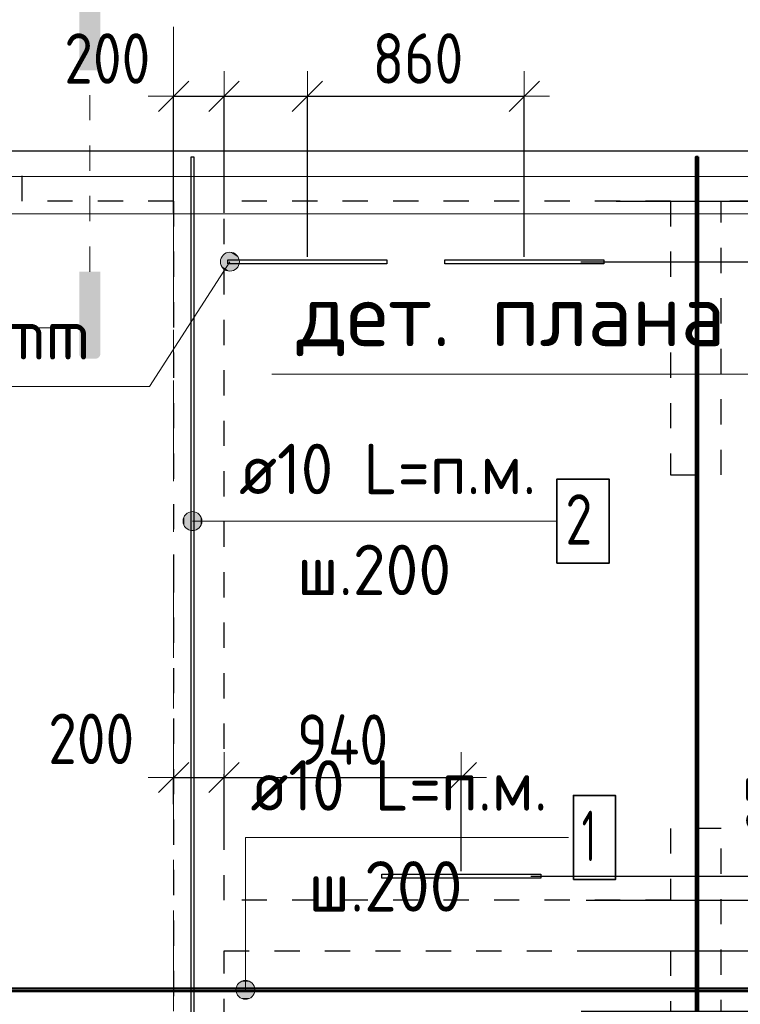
# Model space of a CAD drawing. Header units: metres. Extents: x -38 to 106, y -15 to 20.
# Tile 10 of 40: x 21.07 to 23.93, y 13.27 to 17.17. Entities that reach past the tile are written whole.
import ezdxf

# ---------------------------------------------------------------- set-up
doc = ezdxf.new("R2010")
doc.units = ezdxf.units.M
doc.header["$PDMODE"] = 65
for name, pattern in [('______11', [0.5, 0.4, -0.05, 0, -0.05]), ('______2', [0.0405, 0.03, -0.0105]), ('______5', [1.1, 0.8, -0.1, 0.1, -0.1]), ('______9', [0.1, 0, -0.1])]:
    doc.linetypes.add(name, pattern=pattern)
for name, color, linetype, lineweight in [('XR$2$Перекрытие (1)', 7, 'Continuous', 35), ('XR$3$Осевая линия (1)', 7, '______5', 13), ('XR$3$Размерная линия (1)', 7, 'Continuous', 13), ('XR$4$STANDARD_1', 7, 'Continuous', 25), ('XR$4$Арм. стержнями верхней зоны', 180, 'Continuous', 35), ('XR$4$Арм. стержнями нижней зоны', 180, 'Continuous', 35), ('XR$4$Общий слой (1)', 7, 'Continuous', 13), ('XR$4$Осевая линия (1)', 7, '______5', 13), ('XR$4$Перекрытие (1)', 7, 'Continuous', 35), ('XR$4$Текст_ общее_1', 7, 'Continuous', 13), ('XR$5$Арм.стержн. Выпуски', 180, 'Continuous', 35), ('XR$5$Осевая линия (1)', 7, '______5', 13), ('XR$5$Перекрытие (1)', 7, 'Continuous', 35), ('XR$5$Размерная линия (1)', 7, 'Continuous', 13)]:
    doc.layers.add(name, color=color, linetype=linetype, lineweight=lineweight)
doc.layers.add('XR$7$Стена_ бетон несущ.', color=7, linetype='Continuous', lineweight=70, true_color=0xb4b496)
doc.styles.add('ISOCPEUR', font='txt')
doc.dimstyles.new('DIMSTYLE_4', dxfattribs={"dimtxt": 0.2, "dimasz": 0.2, "dimexe": 0, "dimexo": 0, "dimgap": 0.1, "dimtad": 0, "dimdec": 0, "dimlfac": 1000, "dimrnd": 5, "dimzin": 12, "dimdsep": 46, "dimtxsty": 'ISOCPEUR', "dimblk1": 'ALL_ML_STRICH', "dimblk2": 'ALL_ML_STRICH', "dimsah": 1, "dimcen": 0, "dimclrd": 7, "dimclre": 256, "dimclrt": 7, "dimadec": 0, "dimazin": 0, "dimtfac": 1, "dimtdec": 0, "dimtix": 1, "dimtmove": 2, "dimatfit": 3, "dimfxl": 0, "dimtvp": 1.2, "dimtzin": 0, "dimlwd": 0, "dimlwe": -3, "dimarcsym": 0})
doc.dimstyles.new('DIMSTYLE_5', dxfattribs={"dimtxt": 0.2, "dimasz": 0.2, "dimexe": 0, "dimexo": 0, "dimgap": 0.1, "dimtad": 2, "dimdec": 0, "dimlfac": 1000, "dimrnd": 5, "dimzin": 12, "dimdsep": 46, "dimtxsty": 'ISOCPEUR', "dimblk1": 'ALL_ML_STRICH', "dimblk2": 'ALL_ML_STRICH', "dimsah": 1, "dimcen": 0, "dimclrd": 7, "dimclre": 256, "dimclrt": 7, "dimadec": 0, "dimazin": 0, "dimtfac": 1, "dimtdec": 0, "dimtix": 1, "dimtmove": 2, "dimatfit": 3, "dimfxl": 0, "dimtzin": 0, "dimlwd": 0, "dimlwe": -3, "dimarcsym": 0})
doc.dimstyles.new('DIMSTYLE_7', dxfattribs={"dimtxt": 0.2, "dimasz": 0.2, "dimexe": 0, "dimexo": 0, "dimgap": 0.1, "dimtad": 2, "dimdec": 0, "dimlfac": 1000, "dimrnd": 5, "dimzin": 12, "dimdsep": 46, "dimtxsty": 'ISOCPEUR', "dimblk1": 'ALL_ML_STRICH', "dimblk2": 'ALL_ML_STRICH', "dimsah": 1, "dimcen": 0, "dimclrd": 7, "dimclre": 256, "dimclrt": 7, "dimadec": 0, "dimazin": 0, "dimtfac": 1, "dimtdec": 0, "dimtix": 1, "dimtmove": 2, "dimatfit": 3, "dimfxl": 0, "dimtvp": 1.2, "dimtzin": 0, "dimlwd": 0, "dimlwe": -3, "dimarcsym": 0})

# ---------------------------------------------------------------- blocks, each defined once
blk = doc.blocks.new('ALL_ML_STRICH')
at = {"color": 0, "linetype": 'ByBlock', "lineweight": -2}
for p, q in [((0, -0.5), (0, 0.5)), ((-0.3, -0.3), (0.3, 0.3)), ((-1, 0), (0.5, 0))]:
    blk.add_line(p, q, dxfattribs=at)
blk = doc.blocks.new('*D35')
at = {"layer": 'DEFPOINTS', "color": 7, "linetype": 'Continuous', "lineweight": 13, "transparency": 33554687}
for p in [(18.88, 17.2823), (18.88, 16.65), (26.23, 16.65)]:
    blk.add_point(p, dxfattribs=at)
at = {"layer": 'XR$3$Размерная линия (1)', "color": 9, "linetype": 'Continuous', "lineweight": -2, "true_color": 0xc7c7c7, "transparency": 33554687}
for p, q in [((18.88, 16.67), (18.88, 17.2823)), ((26.23, 16.67), (26.23, 17.2823))]:
    blk.add_line(p, q, dxfattribs=at)
at = {"layer": 'XR$3$Размерная линия (1)', "color": 7, "linetype": 'Continuous', "lineweight": -2, "transparency": 33554687}
blk.add_line((18.88, 17.2823), (26.23, 17.2823), dxfattribs=at)
at = {"layer": 'XR$3$Размерная линия (1)', "color": 7, "linetype": 'Continuous', "lineweight": 13, "transparency": 33554687, "xscale": 0.2, "yscale": 0.2, "zscale": 0.2, "rotation": 180}
blk.add_blockref('ALL_ML_STRICH', (18.88, 17.2823), dxfattribs=at)
at = {"layer": 'XR$3$Размерная линия (1)', "color": 7, "linetype": 'Continuous', "lineweight": 13, "transparency": 33554687, "xscale": 0.2, "yscale": 0.2, "zscale": 0.2}
blk.add_blockref('ALL_ML_STRICH', (26.23, 17.2823), dxfattribs=at)
at = {"layer": 'XR$3$Размерная линия (1)', "color": 7, "linetype": 'Continuous', "lineweight": 13, "transparency": 33554687, "insert": (22.5633, 17.4323), "char_height": 0.2, "width": 0.666667, "attachment_point": 5, "style": 'ISOCPEUR'}
blk.add_mtext('\\W0.83;\\A1;{7350}', dxfattribs=at)
blk = doc.blocks.new('*D96')
at = {"layer": 'DEFPOINTS', "color": 7, "linetype": 'Continuous', "lineweight": 13, "transparency": 33554687}
for p in [(21.68, 16.8653), (21.68, 16.3839), (21.88, 16.3839)]:
    blk.add_point(p, dxfattribs=at)
at = {"layer": 'XR$5$Размерная линия (1)', "color": 9, "linetype": 'Continuous', "lineweight": -2, "true_color": 0xc7c7c7, "transparency": 33554687}
for p, q in [((21.68, 16.4039), (21.68, 16.8653)), ((21.88, 16.4039), (21.88, 16.8653))]:
    blk.add_line(p, q, dxfattribs=at)
at = {"layer": 'XR$5$Размерная линия (1)', "color": 7, "linetype": 'Continuous', "lineweight": -2, "transparency": 33554687}
blk.add_line((21.68, 16.8653), (21.88, 16.8653), dxfattribs=at)
at = {"layer": 'XR$5$Размерная линия (1)', "color": 7, "linetype": 'Continuous', "lineweight": 13, "transparency": 33554687, "xscale": 0.2, "yscale": 0.2, "zscale": 0.2, "rotation": 180}
blk.add_blockref('ALL_ML_STRICH', (21.68, 16.8653), dxfattribs=at)
at = {"layer": 'XR$5$Размерная линия (1)', "color": 7, "linetype": 'Continuous', "lineweight": 13, "transparency": 33554687, "xscale": 0.2, "yscale": 0.2, "zscale": 0.2}
blk.add_blockref('ALL_ML_STRICH', (21.88, 16.8653), dxfattribs=at)
at = {"layer": 'XR$5$Размерная линия (1)', "color": 7, "linetype": 'Continuous', "lineweight": 13, "transparency": 33554687, "insert": (21.4174, 17.0151), "char_height": 0.2, "width": 0.5, "attachment_point": 5, "style": 'ISOCPEUR'}
blk.add_mtext('\\W0.83;\\A1;{200}', dxfattribs=at)
blk = doc.blocks.new('*D97')
at = {"layer": 'DEFPOINTS', "color": 7, "linetype": 'Continuous', "lineweight": 13, "transparency": 33554687}
for p in [(21.88, 16.8653), (21.88, 16.3839), (22.2103, 16.21)]:
    blk.add_point(p, dxfattribs=at)
at = {"layer": 'XR$5$Размерная линия (1)', "color": 9, "linetype": 'Continuous', "lineweight": -2, "true_color": 0xc7c7c7, "transparency": 33554687}
for p, q in [((21.88, 16.4039), (21.88, 16.8653)), ((22.2103, 16.23), (22.2103, 16.8653))]:
    blk.add_line(p, q, dxfattribs=at)
at = {"layer": 'XR$5$Размерная линия (1)', "color": 7, "linetype": 'Continuous', "lineweight": -2, "transparency": 33554687}
blk.add_line((21.88, 16.8653), (22.2103, 16.8653), dxfattribs=at)
at = {"layer": 'XR$5$Размерная линия (1)', "color": 7, "linetype": 'Continuous', "lineweight": 13, "transparency": 33554687, "xscale": 0.2, "yscale": 0.2, "zscale": 0.2, "rotation": 180}
blk.add_blockref('ALL_ML_STRICH', (21.88, 16.8653), dxfattribs=at)
at = {"layer": 'XR$5$Размерная линия (1)', "color": 7, "linetype": 'Continuous', "lineweight": 13, "transparency": 33554687, "xscale": 0.2, "yscale": 0.2, "zscale": 0.2}
blk.add_blockref('ALL_ML_STRICH', (22.2103, 16.8653), dxfattribs=at)
at = {"layer": 'XR$5$Размерная линия (1)', "color": 7, "linetype": 'Continuous', "lineweight": 13, "transparency": 33554687, "insert": (22.3871, 17.3243), "char_height": 0.2, "width": 0.5, "attachment_point": 5, "style": 'ISOCPEUR'}
blk.add_mtext('\\W0.83;\\A1;{330}', dxfattribs=at)
blk = doc.blocks.new('*D98')
at = {"layer": 'DEFPOINTS', "color": 7, "linetype": 'Continuous', "lineweight": 13, "transparency": 33554687}
for p in [(22.2103, 16.8653), (22.2103, 16.21), (23.0703, 16.21)]:
    blk.add_point(p, dxfattribs=at)
at = {"layer": 'XR$5$Размерная линия (1)', "color": 9, "linetype": 'Continuous', "lineweight": -2, "true_color": 0xc7c7c7, "transparency": 33554687}
for p, q in [((22.2103, 16.23), (22.2103, 16.8653)), ((23.0703, 16.23), (23.0703, 16.8653))]:
    blk.add_line(p, q, dxfattribs=at)
at = {"layer": 'XR$5$Размерная линия (1)', "color": 7, "linetype": 'Continuous', "lineweight": -2, "transparency": 33554687}
blk.add_line((22.2103, 16.8653), (23.0703, 16.8653), dxfattribs=at)
at = {"layer": 'XR$5$Размерная линия (1)', "color": 7, "linetype": 'Continuous', "lineweight": 13, "transparency": 33554687, "xscale": 0.2, "yscale": 0.2, "zscale": 0.2, "rotation": 180}
blk.add_blockref('ALL_ML_STRICH', (22.2103, 16.8653), dxfattribs=at)
at = {"layer": 'XR$5$Размерная линия (1)', "color": 7, "linetype": 'Continuous', "lineweight": 13, "transparency": 33554687, "xscale": 0.2, "yscale": 0.2, "zscale": 0.2}
blk.add_blockref('ALL_ML_STRICH', (23.0703, 16.8653), dxfattribs=at)
at = {"layer": 'XR$5$Размерная линия (1)', "color": 7, "linetype": 'Continuous', "lineweight": 13, "transparency": 33554687, "insert": (22.6486, 17.0153), "char_height": 0.2, "width": 0.5, "attachment_point": 5, "style": 'ISOCPEUR'}
blk.add_mtext('\\W0.83;\\A1;{860}', dxfattribs=at)
blk = doc.blocks.new('*D99')
at = {"layer": 'DEFPOINTS', "color": 7, "linetype": 'Continuous', "lineweight": 13, "transparency": 33554687}
for p in [(21.68, 14.1665), (21.68, 14.0414), (21.88, 13.8662)]:
    blk.add_point(p, dxfattribs=at)
at = {"layer": 'XR$5$Размерная линия (1)', "color": 9, "linetype": 'Continuous', "lineweight": -2, "true_color": 0xc7c7c7, "transparency": 33554687}
for p, q in [((21.68, 14.0614), (21.68, 14.1665)), ((21.88, 13.8862), (21.88, 14.1665))]:
    blk.add_line(p, q, dxfattribs=at)
at = {"layer": 'XR$5$Размерная линия (1)', "color": 7, "linetype": 'Continuous', "lineweight": -2, "transparency": 33554687}
blk.add_line((21.68, 14.1665), (21.88, 14.1665), dxfattribs=at)
at = {"layer": 'XR$5$Размерная линия (1)', "color": 7, "linetype": 'Continuous', "lineweight": 13, "transparency": 33554687, "xscale": 0.2, "yscale": 0.2, "zscale": 0.2, "rotation": 180}
blk.add_blockref('ALL_ML_STRICH', (21.68, 14.1665), dxfattribs=at)
at = {"layer": 'XR$5$Размерная линия (1)', "color": 7, "linetype": 'Continuous', "lineweight": 13, "transparency": 33554687, "xscale": 0.2, "yscale": 0.2, "zscale": 0.2}
blk.add_blockref('ALL_ML_STRICH', (21.88, 14.1665), dxfattribs=at)
at = {"layer": 'XR$5$Размерная линия (1)', "color": 7, "linetype": 'Continuous', "lineweight": 13, "transparency": 33554687, "insert": (21.3536, 14.3196), "char_height": 0.2, "width": 0.5, "attachment_point": 5, "style": 'ISOCPEUR'}
blk.add_mtext('\\W0.83;\\A1;{200}', dxfattribs=at)
blk = doc.blocks.new('*D100')
at = {"layer": 'DEFPOINTS', "color": 7, "linetype": 'Continuous', "lineweight": 13, "transparency": 33554687}
for p in [(21.88, 14.1665), (21.88, 13.8662), (22.8203, 13.775)]:
    blk.add_point(p, dxfattribs=at)
at = {"layer": 'XR$5$Размерная линия (1)', "color": 9, "linetype": 'Continuous', "lineweight": -2, "true_color": 0xc7c7c7, "transparency": 33554687}
for p, q in [((21.88, 13.8862), (21.88, 14.1665)), ((22.8203, 13.795), (22.8203, 14.1665))]:
    blk.add_line(p, q, dxfattribs=at)
at = {"layer": 'XR$5$Размерная линия (1)', "color": 7, "linetype": 'Continuous', "lineweight": -2, "transparency": 33554687}
blk.add_line((21.88, 14.1665), (22.8203, 14.1665), dxfattribs=at)
at = {"layer": 'XR$5$Размерная линия (1)', "color": 7, "linetype": 'Continuous', "lineweight": 13, "transparency": 33554687, "xscale": 0.2, "yscale": 0.2, "zscale": 0.2, "rotation": 180}
blk.add_blockref('ALL_ML_STRICH', (21.88, 14.1665), dxfattribs=at)
at = {"layer": 'XR$5$Размерная линия (1)', "color": 7, "linetype": 'Continuous', "lineweight": 13, "transparency": 33554687, "xscale": 0.2, "yscale": 0.2, "zscale": 0.2}
blk.add_blockref('ALL_ML_STRICH', (22.8203, 14.1665), dxfattribs=at)
at = {"layer": 'XR$5$Размерная линия (1)', "color": 7, "linetype": 'Continuous', "lineweight": 13, "transparency": 33554687, "insert": (22.3501, 14.3165), "char_height": 0.2, "width": 0.5, "attachment_point": 5, "style": 'ISOCPEUR'}
blk.add_mtext('\\W0.83;\\A1;{940}', dxfattribs=at)
blk = doc.blocks.new('*D103')
at = {"layer": 'DEFPOINTS', "color": 7, "linetype": 'Continuous', "lineweight": 13, "transparency": 33554687}
for p in [(23.276, 13.24), (24.1707, 12.8), (24.3629, 12.8)]:
    blk.add_point(p, dxfattribs=at)
at = {"layer": 'XR$5$Размерная линия (1)', "color": 9, "linetype": 'Continuous', "lineweight": -2, "true_color": 0xc7c7c7, "transparency": 33554687}
for p, q in [((23.296, 13.24), (24.3629, 13.24)), ((24.1507, 12.8), (24.3629, 12.8))]:
    blk.add_line(p, q, dxfattribs=at)
at = {"layer": 'XR$5$Размерная линия (1)', "color": 7, "linetype": 'Continuous', "lineweight": -2, "transparency": 33554687}
blk.add_line((24.3629, 12.8), (24.3629, 13.24), dxfattribs=at)
at = {"layer": 'XR$5$Размерная линия (1)', "color": 7, "linetype": 'Continuous', "lineweight": 13, "transparency": 33554687, "xscale": 0.2, "yscale": 0.2, "zscale": 0.2}
for p, rotation in [((24.3629, 13.24), 90), ((24.3629, 12.8), 270)]:
    blk.add_blockref('ALL_ML_STRICH', p, dxfattribs=dict(at, rotation=rotation))
at = {"layer": 'XR$5$Размерная линия (1)', "color": 7, "linetype": 'Continuous', "lineweight": 13, "transparency": 33554687, "insert": (24.6214, 12.6651), "char_height": 0.2, "width": 0.5, "attachment_point": 5, "rotation": 90, "style": 'ISOCPEUR'}
blk.add_mtext('\\W0.83;\\A1;{440}', dxfattribs=at)
blk = doc.blocks.new('*D104')
at = {"layer": 'DEFPOINTS', "color": 7, "linetype": 'Continuous', "lineweight": 13, "transparency": 33554687}
for p in [(23.296, 13.48), (23.276, 13.24), (24.3629, 13.24)]:
    blk.add_point(p, dxfattribs=at)
at = {"layer": 'XR$5$Размерная линия (1)', "color": 9, "linetype": 'Continuous', "lineweight": -2, "true_color": 0xc7c7c7, "transparency": 33554687}
for p, q in [((23.316, 13.48), (24.3629, 13.48)), ((23.296, 13.24), (24.3629, 13.24))]:
    blk.add_line(p, q, dxfattribs=at)
at = {"layer": 'XR$5$Размерная линия (1)', "color": 7, "linetype": 'Continuous', "lineweight": -2, "transparency": 33554687}
blk.add_line((24.3629, 13.24), (24.3629, 13.48), dxfattribs=at)
at = {"layer": 'XR$5$Размерная линия (1)', "color": 7, "linetype": 'Continuous', "lineweight": 13, "transparency": 33554687, "xscale": 0.2, "yscale": 0.2, "zscale": 0.2}
for p, rotation in [((24.3629, 13.48), 90), ((24.3629, 13.24), 270)]:
    blk.add_blockref('ALL_ML_STRICH', p, dxfattribs=dict(at, rotation=rotation))
at = {"layer": 'XR$5$Размерная линия (1)', "color": 7, "linetype": 'Continuous', "lineweight": 13, "transparency": 33554687, "insert": (24.0932, 13.0985), "char_height": 0.2, "width": 0.5, "attachment_point": 5, "rotation": 90, "style": 'ISOCPEUR'}
blk.add_mtext('\\W0.83;\\A1;{240}', dxfattribs=at)
blk = doc.blocks.new('*D105')
at = {"layer": 'DEFPOINTS', "color": 7, "linetype": 'Continuous', "lineweight": 13, "transparency": 33554687}
for p in [(23.296, 13.68), (23.296, 13.48), (24.3629, 13.48)]:
    blk.add_point(p, dxfattribs=at)
at = {"layer": 'XR$5$Размерная линия (1)', "color": 9, "linetype": 'Continuous', "lineweight": -2, "true_color": 0xc7c7c7, "transparency": 33554687}
for p, q in [((23.316, 13.68), (24.3629, 13.68)), ((23.316, 13.48), (24.3629, 13.48))]:
    blk.add_line(p, q, dxfattribs=at)
at = {"layer": 'XR$5$Размерная линия (1)', "color": 7, "linetype": 'Continuous', "lineweight": -2, "transparency": 33554687}
blk.add_line((24.3629, 13.48), (24.3629, 13.68), dxfattribs=at)
at = {"layer": 'XR$5$Размерная линия (1)', "color": 7, "linetype": 'Continuous', "lineweight": 13, "transparency": 33554687, "xscale": 0.2, "yscale": 0.2, "zscale": 0.2}
for p, rotation in [((24.3629, 13.68), 90), ((24.3629, 13.48), 270)]:
    blk.add_blockref('ALL_ML_STRICH', p, dxfattribs=dict(at, rotation=rotation))
at = {"layer": 'XR$5$Размерная линия (1)', "color": 7, "linetype": 'Continuous', "lineweight": 13, "transparency": 33554687, "insert": (24.6181, 14.0193), "char_height": 0.2, "width": 0.5, "attachment_point": 5, "rotation": 90, "style": 'ISOCPEUR'}
blk.add_mtext('\\W0.83;\\A1;{200}', dxfattribs=at)
blk = doc.blocks.new('*D106')
at = {"layer": 'DEFPOINTS', "color": 7, "linetype": 'Continuous', "lineweight": 13, "transparency": 33554687}
for p in [(23.0758, 13.775), (23.296, 13.68), (24.3629, 13.68)]:
    blk.add_point(p, dxfattribs=at)
at = {"layer": 'XR$5$Размерная линия (1)', "color": 9, "linetype": 'Continuous', "lineweight": -2, "true_color": 0xc7c7c7, "transparency": 33554687}
for p, q in [((23.0958, 13.775), (24.3629, 13.775)), ((23.316, 13.68), (24.3629, 13.68))]:
    blk.add_line(p, q, dxfattribs=at)
at = {"layer": 'XR$5$Размерная линия (1)', "color": 7, "linetype": 'Continuous', "lineweight": -2, "transparency": 33554687}
blk.add_line((24.3629, 13.68), (24.3629, 13.775), dxfattribs=at)
at = {"layer": 'XR$5$Размерная линия (1)', "color": 7, "linetype": 'Continuous', "lineweight": 13, "transparency": 33554687, "xscale": 0.2, "yscale": 0.2, "zscale": 0.2}
for p, rotation in [((24.3629, 13.68), 270), ((24.3629, 13.775), 90)]:
    blk.add_blockref('ALL_ML_STRICH', p, dxfattribs=dict(at, rotation=rotation))
at = {"layer": 'XR$5$Размерная линия (1)', "color": 7, "linetype": 'Continuous', "lineweight": 13, "transparency": 33554687, "insert": (24.0494, 14.0579), "char_height": 0.2, "width": 0.333333, "attachment_point": 5, "rotation": 90, "style": 'ISOCPEUR'}
blk.add_mtext('\\W0.83;\\A1;{95}', dxfattribs=at)
blk = doc.blocks.new('*D107')
at = {"layer": 'DEFPOINTS', "color": 7, "linetype": 'Continuous', "lineweight": 13, "transparency": 33554687}
for p in [(23.2748, 16.21), (23.0758, 13.775), (24.3629, 13.775)]:
    blk.add_point(p, dxfattribs=at)
at = {"layer": 'XR$5$Размерная линия (1)', "color": 9, "linetype": 'Continuous', "lineweight": -2, "true_color": 0xc7c7c7, "transparency": 33554687}
for p, q in [((23.2948, 16.21), (24.3629, 16.21)), ((23.0958, 13.775), (24.3629, 13.775))]:
    blk.add_line(p, q, dxfattribs=at)
at = {"layer": 'XR$5$Размерная линия (1)', "color": 7, "linetype": 'Continuous', "lineweight": -2, "transparency": 33554687}
blk.add_line((24.3629, 13.775), (24.3629, 16.21), dxfattribs=at)
at = {"layer": 'XR$5$Размерная линия (1)', "color": 7, "linetype": 'Continuous', "lineweight": 13, "transparency": 33554687, "xscale": 0.2, "yscale": 0.2, "zscale": 0.2}
for p, rotation in [((24.3629, 16.21), 90), ((24.3629, 13.775), 270)]:
    blk.add_blockref('ALL_ML_STRICH', p, dxfattribs=dict(at, rotation=rotation))
at = {"layer": 'XR$5$Размерная линия (1)', "color": 7, "linetype": 'Continuous', "lineweight": 13, "transparency": 33554687, "insert": (24.2129, 14.9925), "char_height": 0.2, "width": 0.666667, "attachment_point": 5, "rotation": 90, "style": 'ISOCPEUR'}
blk.add_mtext('\\W0.83;\\A1;{2435}', dxfattribs=at)
blk = doc.blocks.new('*D108')
at = {"layer": 'DEFPOINTS', "color": 7, "linetype": 'Continuous', "lineweight": 13, "transparency": 33554687}
for p in [(23.4141, 16.45), (23.2748, 16.21), (24.3629, 16.21)]:
    blk.add_point(p, dxfattribs=at)
at = {"layer": 'XR$5$Размерная линия (1)', "color": 9, "linetype": 'Continuous', "lineweight": -2, "true_color": 0xc7c7c7, "transparency": 33554687}
for p, q in [((23.4341, 16.45), (24.3629, 16.45)), ((23.2948, 16.21), (24.3629, 16.21))]:
    blk.add_line(p, q, dxfattribs=at)
at = {"layer": 'XR$5$Размерная линия (1)', "color": 7, "linetype": 'Continuous', "lineweight": -2, "transparency": 33554687}
blk.add_line((24.3629, 16.21), (24.3629, 16.45), dxfattribs=at)
at = {"layer": 'XR$5$Размерная линия (1)', "color": 7, "linetype": 'Continuous', "lineweight": 13, "transparency": 33554687, "xscale": 0.2, "yscale": 0.2, "zscale": 0.2}
for p, rotation in [((24.3629, 16.45), 90), ((24.3629, 16.21), 270)]:
    blk.add_blockref('ALL_ML_STRICH', p, dxfattribs=dict(at, rotation=rotation))
at = {"layer": 'XR$5$Размерная линия (1)', "color": 7, "linetype": 'Continuous', "lineweight": 13, "transparency": 33554687, "insert": (24.2164, 16.8493), "char_height": 0.2, "width": 0.5, "attachment_point": 5, "rotation": 90, "style": 'ISOCPEUR'}
blk.add_mtext('\\W0.83;\\A1;{240}', dxfattribs=at)

msp = doc.modelspace()

# ---------------------------------------------------------------- hatches: boundary and pattern name
at = {"layer": 'XR$4$STANDARD_1', "linetype": 'Continuous', "lineweight": 25, "true_color": 0x000000, "transparency": 33554687}
for points in [[(21.3065, 17.2959), (21.3064, 17.2933), (21.3064, 16.9683), (21.39, 16.9683), (21.39, 17.2933), (21.3898, 17.2959), (21.3893, 17.2984), (21.3885, 17.3008), (21.3873, 17.3031), (21.3859, 17.3052), (21.3842, 17.3071), (21.3823, 17.3088), (21.3802, 17.3102), (21.3779, 17.3114), (21.3755, 17.3122), (21.373, 17.3127), (21.3704, 17.3129), (21.3259, 17.3129), (21.3234, 17.3127), (21.3208, 17.3122), (21.3184, 17.3114), (21.3161, 17.3102), (21.314, 17.3088), (21.3121, 17.3071), (21.3104, 17.3052), (21.309, 17.3031), (21.3079, 17.3008), (21.307, 17.2984)], [(21.3065, 15.8429), (21.307, 15.8404), (21.3079, 15.838), (21.309, 15.8357), (21.3104, 15.8335), (21.3121, 15.8316), (21.314, 15.8299), (21.3161, 15.8285), (21.3184, 15.8274), (21.3208, 15.8266), (21.3234, 15.8261), (21.3259, 15.8259), (21.3704, 15.8259), (21.373, 15.8261), (21.3755, 15.8266), (21.3779, 15.8274), (21.3802, 15.8285), (21.3823, 15.8299), (21.3842, 15.8316), (21.3859, 15.8335), (21.3873, 15.8357), (21.3885, 15.838), (21.3893, 15.8404), (21.3898, 15.8429), (21.39, 15.8454), (21.39, 16.1704), (21.3064, 16.1704), (21.3064, 15.8454)]]:
    msp.add_hatch(color=18, dxfattribs=at).paths.add_polyline_path(points)
at = {"layer": 'XR$4$Арм. стержнями верхней зоны', "linetype": 'Continuous', "lineweight": 13, "transparency": 33554687}
for points in [[(21.755, 15.1447), (21.755, 15.2197), (21.7363, 15.2144)], [(21.7737, 15.1499), (21.7737, 15.2144), (21.755, 15.2197)], [(21.7737, 15.1499), (21.755, 15.2197), (21.755, 15.1447)], [(21.7228, 15.1634), (21.7228, 15.2009), (21.7175, 15.1822)], [(21.7363, 15.1499), (21.7363, 15.2144), (21.7228, 15.2009)], [(21.7363, 15.1499), (21.7228, 15.2009), (21.7228, 15.1634)], [(21.755, 15.1447), (21.7363, 15.2144), (21.7363, 15.1499)], [(21.7872, 15.1634), (21.7872, 15.2009), (21.7737, 15.2144)], [(21.7872, 15.1634), (21.7737, 15.2144), (21.7737, 15.1499)], [(21.7872, 15.2009), (21.7872, 15.1634), (21.7925, 15.1822)]]:
    msp.add_hatch(color=7, dxfattribs=at).paths.add_polyline_path(points)
at = {"layer": 'XR$4$Арм. стержнями нижней зоны', "linetype": 'Continuous', "lineweight": 13, "transparency": 33554687}
for points in [[(21.9971, 13.3438), (21.9326, 13.3438), (21.9273, 13.325)], [(21.9971, 13.3438), (21.9273, 13.325), (22.0023, 13.325)], [(21.9836, 13.3573), (21.9461, 13.3573), (21.9326, 13.3438)], [(21.9836, 13.3573), (21.9326, 13.3438), (21.9971, 13.3438)], [(21.9461, 13.3573), (21.9836, 13.3573), (21.9648, 13.3625)], [(22.0023, 13.325), (21.9273, 13.325), (21.9326, 13.3063)], [(22.0023, 13.325), (21.9326, 13.3063), (21.9971, 13.3063)], [(21.9971, 13.3063), (21.9326, 13.3063), (21.9461, 13.2928)], [(21.9971, 13.3063), (21.9461, 13.2928), (21.9836, 13.2928)], [(21.9836, 13.2928), (21.9461, 13.2928), (21.9648, 13.2875)]]:
    msp.add_hatch(color=7, dxfattribs=at).paths.add_polyline_path(points)
at = {"layer": 'XR$5$Арм.стержн. Выпуски', "linetype": 'Continuous', "lineweight": 13, "transparency": 33554687}
for points in [[(21.866, 16.2118), (21.9348, 16.1897), (21.8717, 16.2304)], [(21.8717, 16.2304), (21.9405, 16.2083), (21.8863, 16.2433)], [(21.8717, 16.2304), (21.9348, 16.1897), (21.9405, 16.2083)], [(21.8863, 16.2433), (21.9365, 16.227), (21.905, 16.2473)], [(21.8863, 16.2433), (21.9405, 16.2083), (21.9365, 16.227)], [(21.905, 16.2473), (21.9365, 16.227), (21.9236, 16.2416)], [(21.87, 16.1931), (21.9202, 16.1768), (21.866, 16.2118)], [(21.866, 16.2118), (21.9202, 16.1768), (21.9348, 16.1897)], [(21.9015, 16.1728), (21.87, 16.1931), (21.8829, 16.1785)], [(21.87, 16.1931), (21.9015, 16.1728), (21.9202, 16.1768)]]:
    msp.add_hatch(color=7, dxfattribs=at).paths.add_polyline_path(points)

# ---------------------------------------------------------------- linework, layer by layer
at = {"layer": 'XR$2$Перекрытие (1)', "color": 7, "linetype": 'Continuous', "lineweight": 13, "transparency": 33554687}
msp.add_line((26.23, 16.65), (18.88, 16.65), dxfattribs=at)
at = {"layer": 'XR$3$Осевая линия (1)', "color": 253, "linetype": '______11', "lineweight": 13, "true_color": 0xa0a0a0, "transparency": 33554687}
for p, q in [((21.68, 8.34), (21.68, 18.59)), ((17.05, 16.4), (26.83, 16.4))]:
    msp.add_line(p, q, dxfattribs=at)
at = {"layer": 'XR$4$STANDARD_1', "color": 7, "linetype": '______9', "lineweight": 13, "transparency": 33554687}
msp.add_line((21.3482, 16.1704), (21.3482, 16.9683), dxfattribs=at)
at = {"layer": 'XR$4$STANDARD_1', "color": 7, "linetype": 'Continuous', "lineweight": 13, "transparency": 33554687}
msp.add_line((21.3064, 15.9474), (20.8496, 15.9474), dxfattribs=at)
at = {"layer": 'XR$4$Арм. стержнями верхней зоны', "color": 7, "linetype": 'Continuous', "lineweight": 13, "transparency": 33554687}
for p, q in [((21.755, 15.2197), (21.755, 15.2197)), ((21.7175, 15.1822), (21.7175, 15.1822)), ((21.9198, 15.1822), (21.755, 15.1822)), ((21.7925, 15.1822), (21.7925, 15.1822)), ((21.9198, 15.1822), (23.1998, 15.1822)), ((21.755, 15.1447), (21.755, 15.1447))]:
    msp.add_line(p, q, dxfattribs=at)
at = {"layer": 'XR$4$Арм. стержнями верхней зоны', "color": 4, "linetype": 'Continuous', "lineweight": 25, "transparency": 33554687}
msp.add_lwpolyline([(21.76, 16.625), (21.76, 9.025), (21.75, 9.025), (21.75, 16.625), (21.76, 16.625)], dxfattribs=at)
at = {"layer": 'XR$4$Арм. стержнями верхней зоны', "color": 7, "linetype": 'Continuous', "lineweight": 35, "transparency": 33554687}
msp.add_lwpolyline([(23.1998, 15.0155), (23.4065, 15.0155), (23.4065, 15.3489), (23.1998, 15.3489), (23.1998, 15.0155)], dxfattribs=at)
at = {"layer": 'XR$4$Арм. стержнями верхней зоны', "color": 7, "linetype": 'Continuous', "lineweight": 13, "transparency": 33554687}
msp.add_circle((21.755, 15.1822), 0.0375, dxfattribs=at)
at = {"layer": 'XR$4$Арм. стержнями нижней зоны', "color": 7, "linetype": 'Continuous', "lineweight": 13, "transparency": 33554687}
for p, q in [((21.9648, 13.9284), (23.2448, 13.9284)), ((21.9648, 13.9284), (21.9648, 13.325)), ((21.9648, 13.3625), (21.9648, 13.3625)), ((21.9273, 13.325), (21.9273, 13.325)), ((22.0023, 13.325), (22.0023, 13.325)), ((21.9648, 13.2875), (21.9648, 13.2875))]:
    msp.add_line(p, q, dxfattribs=at)
at = {"layer": 'XR$4$Арм. стержнями нижней зоны', "color": 4, "linetype": 'Continuous', "lineweight": 50, "transparency": 33554687}
for points in [[(23.76, 16.625), (23.76, 9.025), (23.75, 9.025), (23.75, 16.625), (23.76, 16.625)], [(18.905, 13.33), (26.205, 13.33), (26.205, 13.32), (18.905, 13.32), (18.905, 13.33)]]:
    msp.add_lwpolyline(points, dxfattribs=at)
at = {"layer": 'XR$4$Арм. стержнями нижней зоны', "color": 7, "linetype": 'Continuous', "lineweight": 35, "transparency": 33554687}
msp.add_lwpolyline([(23.2648, 13.7617), (23.4315, 13.7617), (23.4315, 14.0951), (23.2648, 14.0951), (23.2648, 13.7617)], dxfattribs=at)
at = {"layer": 'XR$4$Арм. стержнями нижней зоны', "color": 7, "linetype": 'Continuous', "lineweight": 13, "transparency": 33554687}
msp.add_circle((21.9648, 13.325), 0.0375, dxfattribs=at)
at = {"layer": 'XR$4$Общий слой (1)', "color": 7, "linetype": 'Continuous', "lineweight": 13, "transparency": 33554687}
for points in [[(19.0344, 9.127), (19.0344, 16.547), (25.9544, 16.547), (25.9544, 9.117), (18.9844, 9.117)], [(24.4001, 15.1004), (24.1596, 15.7639), (22.0696, 15.7639)]]:
    msp.add_lwpolyline(points, dxfattribs=at)
at = {"layer": 'XR$4$Осевая линия (1)', "color": 253, "linetype": '______11', "lineweight": 13, "true_color": 0xa0a0a0, "transparency": 33554687}
for p, q in [((21.68, 8.34), (21.68, 18.59)), ((16.72, 16.4), (26.83, 16.4))]:
    msp.add_line(p, q, dxfattribs=at)
at = {"layer": 'XR$4$Перекрытие (1)', "color": 7, "linetype": 'Continuous', "lineweight": 25, "transparency": 33554687}
msp.add_line((18.88, 16.65), (26.23, 16.65), dxfattribs=at)
at = {"layer": 'XR$5$Арм.стержн. Выпуски', "color": 7, "linetype": 'Continuous', "lineweight": 13, "transparency": 33554687}
for p, q in [((21.8717, 16.2304), (21.8717, 16.2304)), ((21.9236, 16.2416), (21.9236, 16.2416)), ((21.5847, 15.7158), (21.9033, 16.21)), ((21.8829, 16.1785), (21.8829, 16.1785)), ((21.9348, 16.1897), (21.9348, 16.1897)), ((19.7247, 15.7158), (21.5847, 15.7158))]:
    msp.add_line(p, q, dxfattribs=at)
at = {"layer": 'XR$5$Арм.стержн. Выпуски', "color": 7, "linetype": 'Continuous', "lineweight": 25, "transparency": 33554687}
for points in [[(22.5253, 16.202), (21.8953, 16.202), (21.8953, 16.218), (22.5253, 16.218), (22.5253, 16.202)], [(23.3853, 16.202), (22.7553, 16.202), (22.7553, 16.218), (23.3853, 16.218), (23.3853, 16.202)], [(23.1353, 13.767), (22.5053, 13.767), (22.5053, 13.783), (23.1353, 13.783), (23.1353, 13.767)]]:
    msp.add_lwpolyline(points, dxfattribs=at)
at = {"layer": 'XR$5$Арм.стержн. Выпуски', "color": 7, "linetype": 'Continuous', "lineweight": 13, "transparency": 33554687}
msp.add_circle((21.9033, 16.21), 0.0375, dxfattribs=at)
at = {"layer": 'XR$5$Осевая линия (1)', "color": 253, "linetype": '______11', "lineweight": 13, "true_color": 0xa0a0a0, "transparency": 33554687}
for p, q in [((21.68, 8.34), (21.68, 18.59)), ((17.12, 16.4), (26.83, 16.4))]:
    msp.add_line(p, q, dxfattribs=at)
at = {"layer": 'XR$5$Перекрытие (1)', "color": 7, "linetype": 'Continuous', "lineweight": 25, "transparency": 33554687}
msp.add_line((18.88, 16.65), (26.23, 16.65), dxfattribs=at)
at = {"layer": 'XR$7$Стена_ бетон несущ.', "color": 253, "linetype": '______2', "lineweight": -3, "true_color": 0xa0a0a0, "transparency": 33554687}
for p, q in [((21.68, 16.45), (21.68, 15)), ((21.88, 13.68), (21.88, 16.45)), ((23.6503, 16.45), (21.88, 16.45)), ((21.68, 15), (21.68, 12.3)), ((23.6503, 13.68), (21.88, 13.68)), ((21.88, 11.79), (21.88, 13.48)), ((21.88, 13.48), (23.6503, 13.48))]:
    msp.add_line(p, q, dxfattribs=at)
for points in [[(21.68, 16.45), (21.08, 16.45), (21.08, 16.65)], [(21.08, 16.65), (24.185, 16.65), (24.185, 16.45), (23.8503, 16.45)], [(23.6503, 16.45), (23.6503, 15.365), (23.8503, 15.365), (23.8503, 16.45)], [(23.8503, 13.965), (23.6503, 13.965), (23.6503, 13.68)], [(23.6503, 13.48), (23.6503, 12.985), (23.8503, 12.985), (23.8503, 13.965)]]:
    msp.add_lwpolyline(points, dxfattribs=at)

# ---------------------------------------------------------------- texts
at = {"layer": 'XR$4$Арм. стержнями верхней зоны', "color": 7, "linetype": 'Continuous', "lineweight": 25, "transparency": 33554687, "char_height": 0.2, "attachment_point": 7, "style": 'ISOCPEUR'}
for s, insert, width in [('\\W0.94;ø10 L=п.м.', (21.9398, 15.2889), 1.333221), ('\\W0.78;2', (23.2332, 15.0889), 0.217605), ('\\W0.95;ш.200 ', (22.1698, 14.8889), 0.874664)]:
    msp.add_mtext(s, dxfattribs=dict(at, insert=insert, width=width))
at = {"layer": 'XR$4$Арм. стержнями нижней зоны', "color": 7, "linetype": 'Continuous', "lineweight": 25, "transparency": 33554687, "char_height": 0.2, "attachment_point": 7, "style": 'ISOCPEUR'}
for s, insert, width in [('\\W0.94;ø10 L=п.м.', (21.9848, 14.0351), 1.333221), ('\\W0.56;1', (23.2982, 13.8351), 0.155556), ('\\W0.95;ш.200 ', (22.2148, 13.6351), 0.874664)]:
    msp.add_mtext(s, dxfattribs=dict(at, insert=insert, width=width))
at = {"layer": 'XR$4$Текст_ общее_1', "color": 7, "linetype": 'Continuous', "lineweight": 13, "transparency": 33554687, "insert": (23.1596, 15.9805), "char_height": 0.25, "width": 2.119048, "attachment_point": 5, "style": 'ISOCPEUR'}
msp.add_mtext('\\A1;{\\fISOCPEUR|i0|b0;\\H0.250000;\\W1.000000;\\C7;дет. плана 1}\\P', dxfattribs=at)
at = {"layer": 'XR$5$Арм.стержн. Выпуски', "color": 7, "linetype": 'Continuous', "lineweight": 25, "transparency": 33554687, "insert": (19.7447, 15.8224), "char_height": 0.2, "width": 1.913073, "attachment_point": 7, "style": 'ISOCPEUR'}
msp.add_mtext('\\W0.94;ø16 L=1500mm ', dxfattribs=at)

# ---------------------------------------------------------------- dimensions: what is measured, and where the dimension line sits
at = {"layer": 'XR$3$Размерная линия (1)', "color": 7, "linetype": 'Continuous', "lineweight": 13, "transparency": 33554687}
dim = msp.add_linear_dim(base=(26.23, 17.2823), p1=(18.88, 16.67), p2=(26.23, 16.67), dimstyle='DIMSTYLE_5', override={"dimpost": '<>', "dimclrd": 7, "dimclre": 9, "dimclrt": 7, "dimlwd": 0, "dimlwe": 65533}, dxfattribs=at)
dim.commit()
dim.dimension.update_dxf_attribs({"geometry": '*D35', "text_midpoint": (22.5633, 17.4323), "dimtype": 160})
at = {"layer": 'XR$5$Размерная линия (1)', "color": 7, "linetype": 'Continuous', "lineweight": 13, "transparency": 33554687}
for base, p1, p2, dimstyle, picture, middle in [((22.2103, 16.8653), (21.88, 16.4039), (22.2103, 16.23), 'DIMSTYLE_7', '*D97', (22.3871, 17.3243)), ((21.88, 16.8653), (21.68, 16.4039), (21.88, 16.4039), 'DIMSTYLE_7', '*D96', (21.4174, 17.0151)), ((23.0703, 16.8653), (22.2103, 16.23), (23.0703, 16.23), 'DIMSTYLE_5', '*D98', (22.6486, 17.0153)), ((21.88, 14.1665), (21.68, 14.0614), (21.88, 13.8862), 'DIMSTYLE_7', '*D99', (21.3536, 14.3196)), ((22.8203, 14.1665), (21.88, 13.8862), (22.8203, 13.795), 'DIMSTYLE_5', '*D100', (22.3501, 14.3165))]:
    dim = msp.add_linear_dim(base=base, p1=p1, p2=p2, dimstyle=dimstyle, override={"dimpost": '<>', "dimclrd": 7, "dimclre": 9, "dimclrt": 7, "dimlwd": 0, "dimlwe": 65533}, dxfattribs=at)
    dim.commit()
    dim.dimension.update_dxf_attribs({"geometry": picture, "text_midpoint": middle, "dimtype": 160})
for base, p1, p2, dimstyle, picture, middle in [((24.3629, 16.45), (23.2948, 16.21), (23.4341, 16.45), 'DIMSTYLE_7', '*D108', (24.2164, 16.8493)), ((24.3629, 16.21), (23.0958, 13.775), (23.2948, 16.21), 'DIMSTYLE_5', '*D107', (24.2129, 14.9925)), ((24.3629, 13.68), (23.316, 13.48), (23.316, 13.68), 'DIMSTYLE_4', '*D105', (24.6181, 14.0193)), ((24.3629, 13.775), (23.316, 13.68), (23.0958, 13.775), 'DIMSTYLE_7', '*D106', (24.0494, 14.0579)), ((24.3629, 13.48), (23.296, 13.24), (23.316, 13.48), 'DIMSTYLE_7', '*D104', (24.0932, 13.0985)), ((24.3629, 13.24), (24.1507, 12.8), (23.296, 13.24), 'DIMSTYLE_4', '*D103', (24.6214, 12.6651))]:
    dim = msp.add_linear_dim(base=base, p1=p1, p2=p2, angle=90, dimstyle=dimstyle, override={"dimpost": '<>', "dimclrd": 7, "dimclre": 9, "dimclrt": 7, "dimlwd": 0, "dimlwe": 65533}, dxfattribs=at)
    dim.commit()
    dim.dimension.update_dxf_attribs({"geometry": picture, "text_midpoint": middle, "dimtype": 160})

doc.saveas('drawing.dxf')
